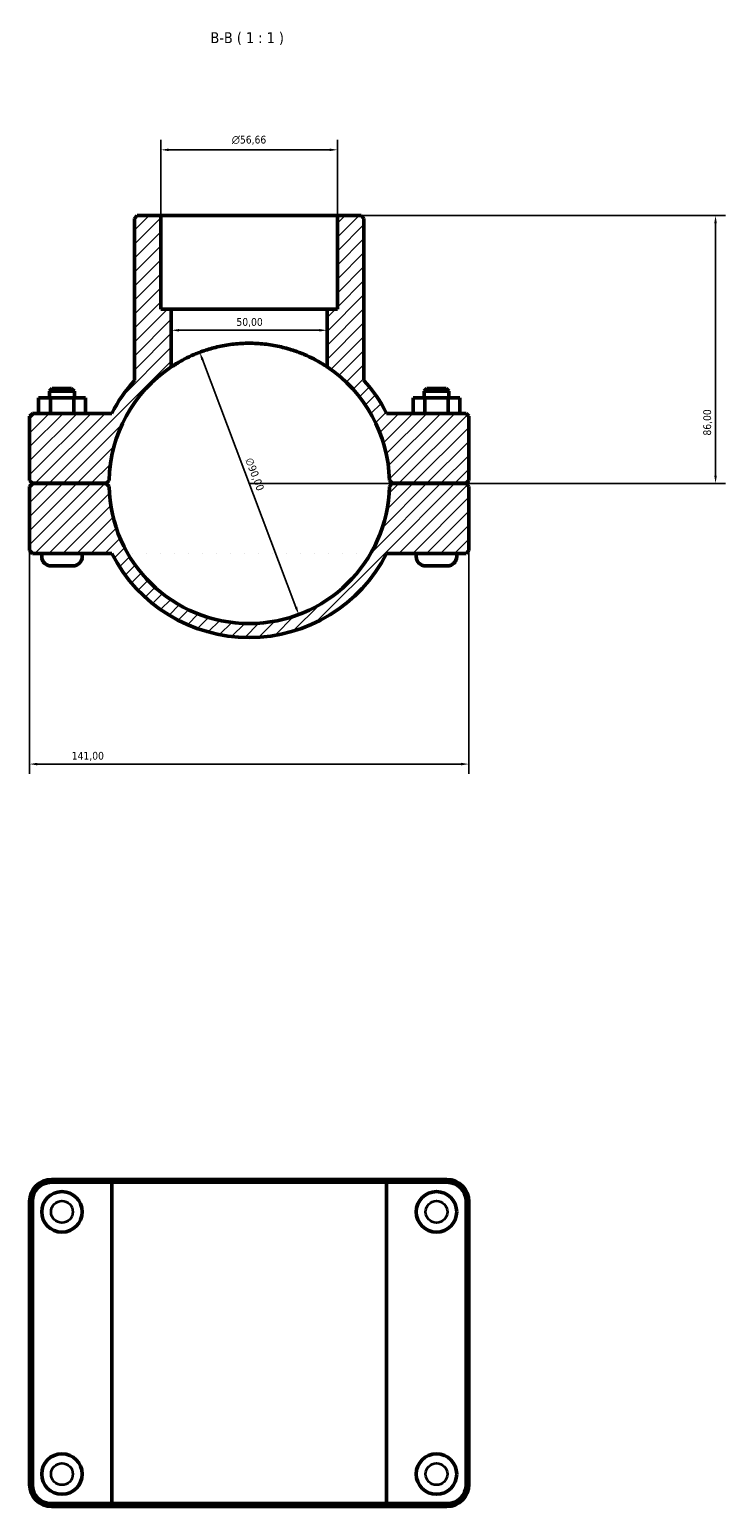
# Model space of a CAD drawing. Header units: millimetres. Extents: x 0 to 1121, y -20 to 1083.
# Tile 4 of 6: x 356 to 579, y 609 to 1083. Entities that reach past the tile are written whole.
import ezdxf

# ---------------------------------------------------------------- set-up
doc = ezdxf.new("R2010")
doc.units = ezdxf.units.MM
for name, color, linetype, lineweight in [('Dimension (ISO)', 7, 'Continuous', 25), ('Hatch (ISO)', 7, 'Continuous', 18), ('Symbol (ISO)', 7, 'Continuous', 25), ('Visible (ISO)', 7, 'Continuous', 50), ('Visible Narrow (ISO)', 7, 'Continuous', 35)]:
    doc.layers.add(name, color=color, linetype=linetype, lineweight=lineweight)
doc.styles.add('Label Text (ISO)', font='tahoma.ttf')
doc.styles.add('Note Text (ISO)', font='tahoma.ttf')
doc.dimstyles.new('Default (ISO)', dxfattribs={"dimtxt": 2.5, "dimasz": 2.5, "dimexe": 3.175, "dimexo": 0, "dimgap": 0.762, "dimtad": 1, "dimrnd": 1e-08, "dimzin": 0, "dimtxsty": 'Note Text (ISO)', "dimcen": 0.09, "dimdle": 10, "dimclrd": 256, "dimclre": 256, "dimclrt": 232, "dimazin": 0, "dimtfac": 1.40208, "dimtmove": 0, "dimatfit": 3, "dimfxl": 1, "dimtolj": 1, "dimtzin": 0, "dimlwd": -1, "dimlwe": -1, "dimarcsym": 0})

# ---------------------------------------------------------------- blocks, each defined once
blk = doc.blocks.new('*D11')
at = {"layer": 'Defpoints', "color": 0, "transparency": 16777216}
for p in [(410.64, 979.14), (442.42, 894.93)]:
    blk.add_point(p, dxfattribs=at)
at = {"layer": 'Dimension (ISO)', "transparency": 16777216}
blk.add_line((441.54, 897.27), (411.52, 976.8), dxfattribs=at)
blk.add_arc((426.53, 937.04), 45, 56.251, 114.723, dxfattribs=at)
for points in [[(411.91, 976.94), (411.13, 976.65), (410.64, 979.14)], [(441.93, 897.42), (441.15, 897.13), (442.42, 894.93)]]:
    blk.add_solid(points, dxfattribs=at)
at = {"layer": 'Dimension (ISO)', "color": 232, "true_color": 0xca0064, "transparency": 16777216, "insert": (427.56, 945.57), "char_height": 2.5, "attachment_point": 1, "rotation": 290.6804, "style": 'Note Text (ISO)'}
blk.add_mtext('\\A1;∅90,00', dxfattribs=at)
blk = doc.blocks.new('*D12')
at = {"layer": 'Defpoints', "color": 0, "transparency": 16777216}
for p in [(454.86, 1023.04), (426.53, 937.04), (576.2, 937.04)]:
    blk.add_point(p, dxfattribs=at)
at = {"layer": 'Dimension (ISO)', "transparency": 16777216}
for p, q in [((454.86, 1023.04), (579.38, 1023.04)), ((576.2, 1020.54), (576.2, 939.54)), ((426.53, 937.04), (579.38, 937.04))]:
    blk.add_line(p, q, dxfattribs=at)
for points in [[(575.78, 1020.54), (576.62, 1020.54), (576.2, 1023.04)], [(575.78, 939.54), (576.62, 939.54), (576.2, 937.04)]]:
    blk.add_solid(points, dxfattribs=at)
at = {"layer": 'Dimension (ISO)', "color": 232, "true_color": 0xca0064, "transparency": 16777216, "insert": (572.26, 952.39), "char_height": 2.5, "attachment_point": 1, "rotation": 90, "style": 'Note Text (ISO)'}
blk.add_mtext('\\A1;86,00', dxfattribs=at)
blk = doc.blocks.new('*D13')
at = {"layer": 'Defpoints', "color": 0, "transparency": 16777216}
for p in [(356.03, 915.44), (497.03, 915.44), (356.03, 846.9)]:
    blk.add_point(p, dxfattribs=at)
at = {"layer": 'Dimension (ISO)', "transparency": 16777216}
for p, q in [((356.03, 915.44), (356.03, 843.72)), ((497.03, 915.44), (497.03, 843.72)), ((494.53, 846.9), (358.53, 846.9))]:
    blk.add_line(p, q, dxfattribs=at)
for points in [[(358.53, 847.31), (358.53, 846.48), (356.03, 846.9)], [(494.53, 847.31), (494.53, 846.48), (497.03, 846.9)]]:
    blk.add_solid(points, dxfattribs=at)
at = {"layer": 'Dimension (ISO)', "color": 232, "true_color": 0xca0064, "transparency": 16777216, "insert": (369.58, 850.83), "char_height": 2.5, "attachment_point": 1, "style": 'Note Text (ISO)'}
blk.add_mtext('\\A1;141,00', dxfattribs=at)
blk = doc.blocks.new('*D14')
at = {"layer": 'Defpoints', "color": 0, "transparency": 16777216}
for p in [(401.53, 986.21), (401.53, 986.21), (451.53, 986.21)]:
    blk.add_point(p, dxfattribs=at)
at = {"layer": 'Dimension (ISO)', "transparency": 16777216}
blk.add_line((449.03, 986.21), (404.03, 986.21), dxfattribs=at)
for points in [[(404.03, 986.62), (404.03, 985.79), (401.53, 986.21)], [(449.03, 986.62), (449.03, 985.79), (451.53, 986.21)]]:
    blk.add_solid(points, dxfattribs=at)
at = {"layer": 'Dimension (ISO)', "color": 232, "true_color": 0xca0064, "transparency": 16777216, "insert": (422.43, 990.14), "char_height": 2.5, "attachment_point": 1, "style": 'Note Text (ISO)'}
blk.add_mtext('\\A1;50,00', dxfattribs=at)
blk = doc.blocks.new('*D15')
at = {"layer": 'Defpoints', "color": 0, "transparency": 16777216}
for p in [(398.2, 1044.16), (398.2, 1023.04), (454.86, 1023.04)]:
    blk.add_point(p, dxfattribs=at)
at = {"layer": 'Dimension (ISO)', "transparency": 16777216}
for p, q in [((398.2, 1023.04), (398.2, 1047.33)), ((452.36, 1044.16), (400.7, 1044.16)), ((454.86, 1023.04), (454.86, 1047.33))]:
    blk.add_line(p, q, dxfattribs=at)
for points in [[(400.7, 1044.57), (400.7, 1043.74), (398.2, 1044.16)], [(452.36, 1044.57), (452.36, 1043.74), (454.86, 1044.16)]]:
    blk.add_solid(points, dxfattribs=at)
at = {"layer": 'Dimension (ISO)', "color": 232, "true_color": 0xca0064, "transparency": 16777216, "insert": (420.96, 1048.68), "char_height": 2.5, "attachment_point": 1, "style": 'Note Text (ISO)'}
blk.add_mtext('\\A1;\\fAIGDT|b0|i0;\\H2.5000;\\ln\\fTahoma|b0|i0;\\H2.5000;56,66', dxfattribs=at)

msp = doc.modelspace()

# ---------------------------------------------------------------- hatches: boundary and pattern name
at = {"layer": 'Hatch (ISO)'}
h = msp.add_hatch(dxfattribs=at)
h.set_pattern_fill('ANSI31', color=256, scale=25.4, style=0)
h.set_pattern_definition([(45, (0, 0), (-2.245064, 2.245064), [])])
edge = h.paths.add_edge_path()
edge.add_ellipse((426.531, 937.035), major_axis=(44.99, -0.95), ratio=1, start_angle=182.41919, end_angle=360)
edge.add_line((471.521, 936.085), (472.431, 936.985))
edge.add_line((472.431, 936.985), (496.131, 936.985))
edge.add_line((496.131, 936.985), (497.031, 936.085))
edge.add_line((497.031, 936.085), (497.031, 915.435))
edge.add_line((497.031, 915.435), (496.131, 914.535))
edge.add_line((496.131, 914.535), (470.622, 914.535))
edge.add_ellipse((426.531, 937.035), major_axis=(-44.091, -22.5), ratio=1, start_angle=0, end_angle=125.92862, ccw=False)
edge.add_line((382.44, 914.535), (356.931, 914.535))
edge.add_line((356.931, 914.535), (356.031, 915.435))
edge.add_line((356.031, 915.435), (356.031, 936.085))
edge.add_line((356.031, 936.085), (356.931, 936.985))
edge.add_line((356.931, 936.985), (380.631, 936.985))
edge.add_line((380.631, 936.985), (381.541, 936.085))
edge = h.paths.add_edge_path()
edge.add_line((463.358, 1022.135), (462.458, 1023.035))
edge.add_line((462.458, 1023.035), (454.859, 1023.035))
edge.add_line((454.859, 1023.035), (454.859, 993.035))
edge.add_line((454.859, 993.035), (451.531, 993.035))
edge.add_line((451.531, 993.035), (451.531, 974.452))
edge.add_ellipse((426.531, 937.035), major_axis=(25, 37.417), ratio=1, start_angle=304.95859, end_angle=360, ccw=False)
edge.add_line((471.521, 937.985), (472.431, 937.085))
edge.add_line((472.431, 937.085), (496.131, 937.085))
edge.add_line((496.131, 937.085), (497.031, 937.985))
edge.add_line((497.031, 937.985), (497.031, 958.635))
edge.add_line((497.031, 958.635), (496.131, 959.535))
edge.add_line((496.131, 959.535), (470.622, 959.535))
edge.add_ellipse((426.531, 937.035), major_axis=(44.091, 22.5), ratio=1, start_angle=0, end_angle=14.8938)
edge.add_line((463.358, 970.112), (463.358, 1022.135))
edge = h.paths.add_edge_path()
edge.add_line((390.605, 1023.035), (389.705, 1022.135))
edge.add_line((389.705, 1022.135), (389.705, 970.112))
edge.add_ellipse((426.531, 937.035), major_axis=(-36.826, 33.077), ratio=1, start_angle=0, end_angle=14.8938)
edge.add_line((382.44, 959.535), (356.931, 959.535))
edge.add_line((356.931, 959.535), (356.031, 958.635))
edge.add_line((356.031, 958.635), (356.031, 937.985))
edge.add_line((356.031, 937.985), (356.931, 937.085))
edge.add_line((356.931, 937.085), (380.631, 937.085))
edge.add_line((380.631, 937.085), (381.541, 937.985))
edge.add_ellipse((426.531, 937.035), major_axis=(-44.99, 0.95), ratio=1, start_angle=304.95859, end_angle=360, ccw=False)
edge.add_line((401.531, 974.452), (401.531, 993.035))
edge.add_line((401.531, 993.035), (398.203, 993.035))
edge.add_line((398.203, 993.035), (398.203, 1023.035))
edge.add_line((398.203, 1023.035), (390.605, 1023.035))

# ---------------------------------------------------------------- linework, layer by layer
at = {"layer": 'Visible (ISO)'}
for p, q in [((390.605, 1023.035), (389.705, 1022.135)), ((389.705, 1022.135), (389.705, 970.112)), ((398.203, 1023.035), (390.605, 1023.035)), ((398.203, 993.035), (398.203, 1023.035)), ((398.203, 1023.035), (454.859, 1023.035)), ((462.458, 1023.035), (454.859, 1023.035)), ((454.859, 1023.035), (454.859, 993.035)), ((463.358, 1022.135), (462.458, 1023.035)), ((463.358, 970.112), (463.358, 1022.135)), ((401.531, 993.035), (398.203, 993.035)), ((401.531, 974.452), (401.531, 993.035)), ((401.531, 993.035), (451.531, 993.035)), ((454.859, 993.035), (451.531, 993.035)), ((451.531, 993.035), (451.531, 974.452)), ((358.926, 964.535), (362.713, 964.535)), ((358.926, 959.535), (358.926, 964.535)), ((363.331, 967.535), (362.431, 966.635)), ((370.431, 966.635), (362.431, 966.635)), ((362.431, 964.535), (362.431, 966.635)), ((362.713, 964.535), (370.219, 964.535)), ((362.713, 959.535), (362.713, 964.535)), ((363.331, 967.535), (369.531, 967.535)), ((369.531, 967.535), (370.431, 966.635)), ((370.219, 964.535), (373.937, 964.535)), ((370.219, 959.535), (370.219, 964.535)), ((370.431, 964.535), (370.431, 966.635)), ((373.937, 959.535), (373.937, 964.535)), ((482.844, 964.535), (479.126, 964.535)), ((479.126, 959.535), (479.126, 964.535)), ((483.531, 967.535), (482.631, 966.635)), ((482.631, 966.635), (490.631, 966.635)), ((482.631, 966.635), (482.631, 964.535)), ((482.844, 959.535), (482.844, 964.535)), ((490.349, 964.535), (482.844, 964.535)), ((489.731, 967.535), (483.531, 967.535)), ((489.731, 967.535), (490.631, 966.635)), ((490.349, 959.535), (490.349, 964.535)), ((494.137, 964.535), (490.349, 964.535)), ((490.631, 966.635), (490.631, 964.535)), ((494.137, 959.535), (494.137, 964.535)), ((356.931, 959.535), (356.031, 958.635)), ((356.031, 958.635), (356.031, 937.985)), ((382.44, 959.535), (356.931, 959.535)), ((496.131, 959.535), (470.622, 959.535)), ((497.031, 958.635), (496.131, 959.535)), ((497.031, 937.985), (497.031, 958.635)), ((356.031, 937.985), (356.931, 937.085)), ((356.931, 936.985), (356.031, 936.085)), ((356.031, 936.085), (356.031, 915.435)), ((356.931, 937.085), (380.631, 937.085)), ((380.631, 936.985), (356.931, 936.985)), ((359.931, 936.985), (359.931, 937.085)), ((372.931, 936.985), (372.931, 937.085)), ((380.631, 937.085), (381.541, 937.985)), ((381.541, 936.085), (380.631, 936.985)), ((471.521, 937.985), (472.431, 937.085)), ((472.431, 936.985), (471.521, 936.085)), ((472.431, 937.085), (496.131, 937.085)), ((496.131, 936.985), (472.431, 936.985)), ((480.131, 937.085), (480.131, 936.985)), ((493.131, 937.085), (493.131, 936.985)), ((496.131, 937.085), (497.031, 937.985)), ((497.031, 936.085), (496.131, 936.985)), ((497.031, 915.435), (497.031, 936.085)), ((356.031, 915.435), (356.931, 914.535)), ((496.131, 914.535), (497.031, 915.435)), ((356.931, 914.535), (382.44, 914.535)), ((359.931, 913.535), (359.931, 914.535)), ((372.931, 913.535), (372.931, 914.535)), ((470.622, 914.535), (496.131, 914.535)), ((480.131, 914.535), (480.131, 913.535)), ((493.131, 914.535), (493.131, 913.535)), ((369.931, 910.535), (362.931, 910.535)), ((483.131, 910.535), (490.131, 910.535)), ((382.995, 713.501), (363.081, 713.501)), ((363.081, 712.601), (382.44, 712.601)), ((470.622, 712.601), (382.44, 712.601)), ((382.44, 609.401), (382.44, 712.601)), ((382.995, 713.501), (470.067, 713.501)), ((489.981, 713.501), (470.067, 713.501)), ((470.622, 712.601), (489.981, 712.601)), ((470.622, 609.401), (470.622, 712.601)), ((356.031, 706.451), (356.031, 615.551)), ((356.931, 615.551), (356.931, 706.451)), ((496.131, 706.451), (496.131, 615.551)), ((497.031, 615.551), (497.031, 706.451)), ((382.44, 609.401), (363.081, 609.401)), ((363.081, 608.501), (382.995, 608.501)), ((382.44, 609.401), (470.622, 609.401)), ((470.067, 608.501), (382.995, 608.501)), ((470.067, 608.501), (489.981, 608.501)), ((489.981, 609.401), (470.622, 609.401))]:
    msp.add_line(p, q, dxfattribs=at)
for centre in [(366.431, 703.101), (486.631, 703.101), (366.431, 618.901), (486.631, 618.901)]:
    msp.add_circle(centre, 6.5, dxfattribs=at)
for centre, radius, start, end in [((426.531, 937.035), 45, 123.74899, 178.7904), ((426.531, 937.035), 45, 1.2096, 56.25101), ((426.531, 937.035), 49.5, 138.07051, 152.96431), ((426.531, 937.035), 49.5, 27.03569, 41.92949), ((426.531, 937.035), 45, 181.2096, 358.7904), ((362.931, 913.535), 3, 180, 270), ((369.931, 913.535), 3, 270, 0), ((426.531, 937.035), 49.5, 207.03569, 332.96431), ((483.131, 913.535), 3, 180, 270), ((490.131, 913.535), 3, 270, 0), ((363.081, 706.451), 7.05, 90, 180), ((363.081, 706.451), 6.15, 90, 180), ((489.981, 706.451), 7.05, 0, 90), ((489.981, 706.451), 6.15, 0, 90), ((363.081, 615.551), 7.05, 180, 270), ((363.081, 615.551), 6.15, 180, 270), ((489.981, 615.551), 7.05, 270, 0), ((489.981, 615.551), 6.15, 270, 0)]:
    msp.add_arc(centre, radius, start, end, dxfattribs=at)
msp.add_open_spline([(451.531, 974.452), (451.531, 974.452), (451.372, 974.559), (450.721, 974.982), (450.229, 975.297), (448.944, 976.064), (448.151, 976.515), (446.33, 977.459), (445.302, 977.951), (443.121, 978.882), (441.89, 979.357), (439.196, 980.239), (437.733, 980.647), (434.662, 981.322), (433.051, 981.591), (429.789, 981.947), (428.138, 982.035), (424.924, 982.035), (423.273, 981.947), (420.011, 981.591), (418.4, 981.322), (415.329, 980.647), (413.866, 980.239), (411.173, 979.357), (409.941, 978.882), (407.761, 977.951), (406.733, 977.459), (404.912, 976.515), (404.118, 976.064), (402.834, 975.297), (402.341, 974.982), (401.69, 974.559), (401.531, 974.452), (401.531, 974.452)], degree=3, knots=[0, 0, 0, 0, 0.4842753, 0.4842753, 0.9685505, 0.9685505, 1.4528258, 1.4528258, 1.937101, 1.937101, 2.4192209, 2.4192209, 2.9013408, 2.9013408, 3.3834608, 3.3834608, 3.8655807, 3.8655807, 4.3477006, 4.3477006, 4.8298205, 4.8298205, 5.3119404, 5.3119404, 5.7940603, 5.7940603, 6.2783356, 6.2783356, 6.7626108, 6.7626108, 7.2468861, 7.2468861, 7.7311613, 7.7311613, 7.7311613, 7.7311613], dxfattribs=at)
for points in [[(382.995, 713.501), (382.809, 713.201), (382.624, 712.901), (382.44, 712.601)], [(470.067, 713.501), (470.253, 713.201), (470.438, 712.901), (470.622, 712.601)], [(382.995, 608.501), (382.809, 608.8), (382.624, 609.1), (382.44, 609.401)], [(470.067, 608.501), (470.253, 608.8), (470.438, 609.1), (470.622, 609.401)]]:
    msp.add_open_spline(points, degree=3, dxfattribs=at)
at = {"layer": 'Visible Narrow (ISO)'}
for p, q in [((363.081, 712.646), (363.081, 713.456)), ((489.981, 712.646), (489.981, 713.456)), ((356.886, 706.451), (356.076, 706.451)), ((496.176, 706.451), (496.986, 706.451)), ((356.886, 615.551), (356.076, 615.551)), ((496.176, 615.551), (496.986, 615.551)), ((363.081, 609.356), (363.081, 608.546)), ((489.981, 609.356), (489.981, 608.546))]:
    msp.add_line(p, q, dxfattribs=at)
for centre in [(366.431, 703.101), (486.631, 703.101), (366.431, 618.901), (486.631, 618.901)]:
    msp.add_circle(centre, 3.5, dxfattribs=at)

# ---------------------------------------------------------------- texts
at = {"layer": 'Symbol (ISO)', "insert": (414.092, 1077.785), "char_height": 3.5, "attachment_point": 7, "style": 'Label Text (ISO)'}
msp.add_mtext('B-B ( 1 : 1 )', dxfattribs=at)

# ---------------------------------------------------------------- dimensions: what is measured, and where the dimension line sits
at = {"layer": 'Dimension (ISO)'}
dim = msp.add_linear_dim(base=(398.203, 1044.157), p1=(454.859, 1023.035), p2=(398.203, 1023.035), angle=180, text='\\fAIGDT|b0|i0;\\H2.5000;\\ln\\fTahoma|b0|i0;\\H2.5000;<>', dimstyle='Default (ISO)', override={"dimdec": 2, "dimtp": 0, "dimtm": 0, "dimtdec": 2, "dimtofl": 0, "dimatfit": 1}, dxfattribs=at)
dim.commit()
dim.dimension.update_dxf_attribs({"geometry": '*D15', "text_midpoint": (426.531, 1044.157), "dimtype": 160})
for base, p1, p2, angle, override, picture, middle in [((576.202, 937.035), (454.859, 1023.035), (426.531, 937.035), 90, {"dimdec": 2, "dimtp": 0, "dimtm": 0, "dimtdec": 2, "dimtofl": 0, "dimatfit": 1}, '*D12', (576.202, 956.535)), ((401.531, 986.207), (451.531, 986.207), (401.531, 986.207), 180, {"dimdec": 2, "dimse1": 1, "dimse2": 1, "dimtp": 0, "dimtm": 0, "dimtdec": 2, "dimtofl": 0, "dimatfit": 1}, '*D14', (426.531, 986.207))]:
    dim = msp.add_linear_dim(base=base, p1=p1, p2=p2, angle=angle, dimstyle='Default (ISO)', override=override, dxfattribs=at)
    dim.commit()
    dim.dimension.update_dxf_attribs({"geometry": picture, "text_midpoint": middle, "dimtype": 160})
dim = msp.add_diameter_dim_2p(p1=(442.423, 894.935), p2=(410.639, 979.136), dimstyle='Default (ISO)', override={"dimdec": 2, "dimlfac": 1, "dimtp": 0, "dimtm": 0, "dimtdec": 2, "dimatfit": 2}, dxfattribs=at)
dim.commit()
dim.dimension.update_dxf_attribs({"geometry": '*D11', "text_midpoint": (425.777, 939.032), "dimtype": 163})
dim = msp.add_linear_dim(base=(356.031, 846.895), p1=(497.031, 915.435), p2=(356.031, 915.435), dimstyle='Default (ISO)', override={"dimdec": 2, "dimtp": 0, "dimtm": 0, "dimtdec": 2, "dimtofl": 0, "dimatfit": 1}, dxfattribs=at)
dim.commit()
dim.dimension.update_dxf_attribs({"geometry": '*D13', "text_midpoint": (374.531, 846.895), "dimtype": 160})

doc.saveas('drawing.dxf')
